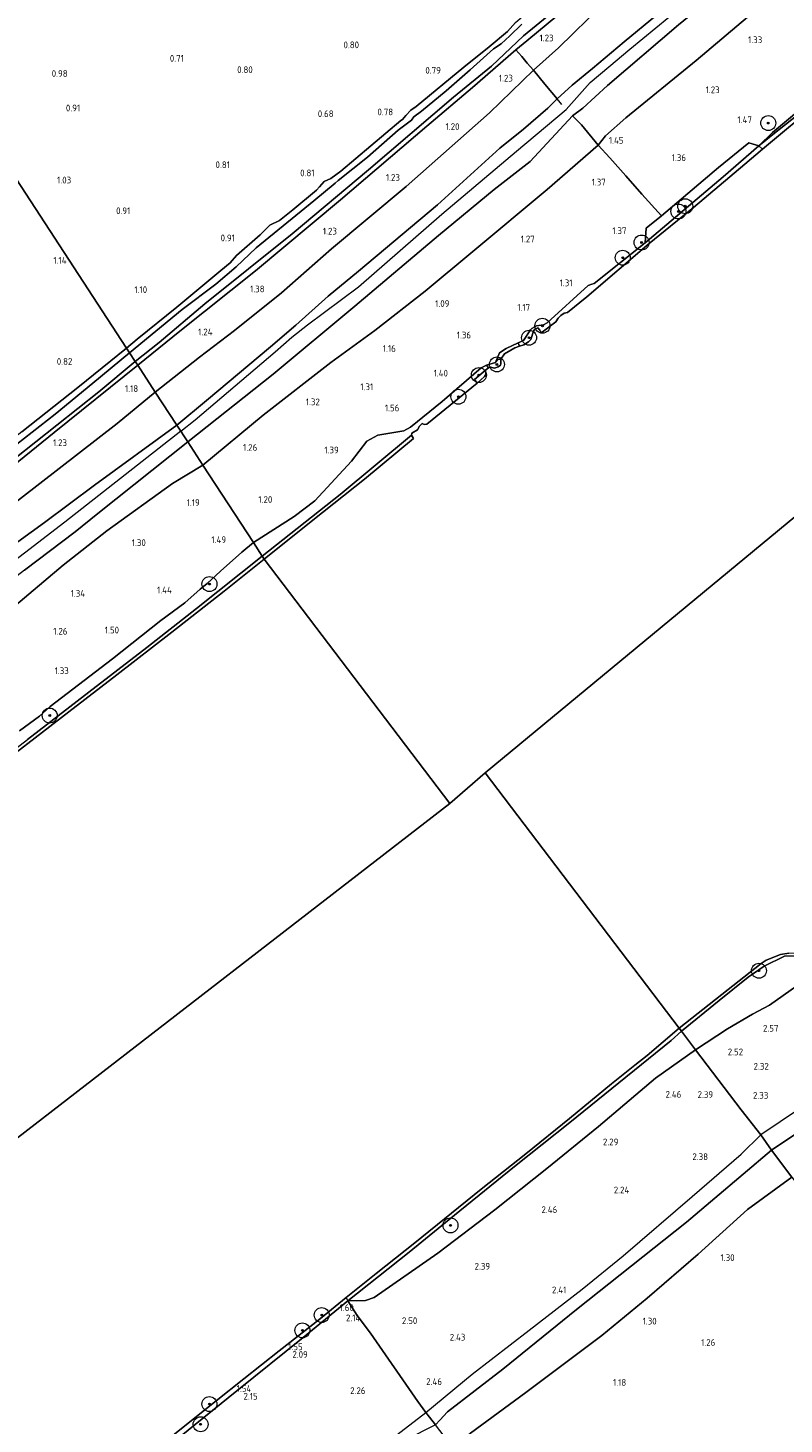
# Model space of a CAD drawing. Extents: x 130905 to 137824, y 412333 to 417928.
# Tile 147 of 256: x 133443 to 133644, y 414439 to 414813. Entities that reach past the tile are written whole.
import ezdxf
from ezdxf.enums import TextEntityAlignment as Align

# ---------------------------------------------------------------- set-up
doc = ezdxf.new("R2010")
doc.units = 0
for name, color, linetype, lineweight in [('B-ME-GR-BOOM-S', 90, 'Continuous', 25), ('B-ME-GR-GRAS-GV', 60, 'Continuous', 13), ('B-ME-GW-OPHOGING_KRUIN-G', 90, 'Continuous', 18), ('B-ME-GW-TALUD_KRUIN-G', 90, 'Continuous', 18), ('B-ME-GW-TALUD_TEEN-G', 90, 'Continuous', 18), ('B-ME-IE-TERREINAFSCHEIDING_DOORGANG-G', 210, 'Continuous', 18), ('B-ME-IE-TERREINAFSCHEIDING_KUNSTMATIG_HEKWERK-G', 20, 'IE-TERREINAFSCHEIDING-KUNSTMATIG', 18), ('B-ME-OB-BEKLEDING_STEEN-GV', 30, 'Continuous', 18), ('B-ME-OB-BEKLEDING_STORTSTEEN-GV', 30, 'Continuous', 18), ('B-ME-OB-OEVERVOORZIENING-G', 7, 'Continuous', 18), ('B-ME-OG-WATER_RIVIER-GV', 130, 'Continuous', 18), ('B-ME-OG-WATER_SLOOT-G', 120, 'Continuous', 18), ('B-ME-OG-WATER_SLOOT-GV', 120, 'Continuous', 18), ('X-XX-AL-HOOGTELABEL-S', 7, 'Continuous', 25)]:
    doc.layers.add(name, color=color, linetype=linetype, lineweight=lineweight)
doc.styles.add('NLCS-ISO-ANNOTATIVE-T18', font='NLCS-ISO.ttf', dxfattribs={"height": 1.8})
doc.linetypes.add('IE-TERREINAFSCHEIDING-KUNSTMATIG', pattern='A,4,[82,NLCS.SHX,S=0.75,R=90,X=0,Y=0],4,-2', length=10)

# ---------------------------------------------------------------- blocks, each defined once
blk = doc.blocks.new('SGR-BOOM_01-SO')
at = {"linetype": 'ByBlock', "lineweight": 18}
h = blk.add_hatch(color=0, dxfattribs=at)
h.dxf.hatch_style = 1
edge = h.paths.add_edge_path()
edge.add_arc((0, 0), 0.25, 0, 360)
at = {"color": 0, "linetype": 'ByBlock', "lineweight": 18}
for radius in [2, 0.25]:
    blk.add_circle((0, 0), radius, dxfattribs=at)
blk = doc.blocks.new('SAL-HOOGTELABEL-SO')
at = {"color": 0, "linetype": 'ByBlock', "lineweight": -2, "style": 'NLCS-ISO-ANNOTATIVE-T18'}
blk.add_attdef('HOOGTE', text='', height=1.8, dxfattribs=at).set_placement((2.79, 0), align=Align.RIGHT)

msp = doc.modelspace()

# ---------------------------------------------------------------- linework, layer by layer
at = {"layer": 'B-ME-GR-GRAS-GV'}
for points in [[(133584.22, 414807.245, 1.182), (133577.573, 414801.25, 1.269), (133575.82, 414803.146, 1.14), (133574.381, 414804.897, 1.107), (133572.791, 414806.713, 1.041), (133575.715, 414809.084, 1.008), (133586.659, 414818.105, 0.988), (133597.022, 414827.041, 1.056), (133617.03, 414843.554, 1.049), (133637.434, 414860.388, 1.016), (133652.176, 414873.668, 0.994), (133671.587, 414889.935, 1.002), (133692.476, 414907.877, 0.975), (133708.1, 414921.09, 0.936), (133723.913, 414934.798, 0.976), (133737.542, 414946.338, 1.039), (133741.032, 414941.383, 1.149), (133722.009, 414924.333, 1.194), (133700.655, 414907.391, 1.202), (133678.075, 414887.647, 1.192), (133651.923, 414866.346, 1.199), (133632.072, 414849.579, 1.251), (133613.908, 414833.883, 1.269), (133596.022, 414818.769, 1.188)], [(133587.854, 414797.279, 1.899), (133583.837, 414793.637, 1.971), (133580.573, 414797.511, 1.531), (133577.573, 414801.25, 1.269), (133584.22, 414807.245, 1.182), (133596.022, 414818.769, 1.188), (133613.908, 414833.883, 1.269), (133632.072, 414849.579, 1.251), (133651.923, 414866.346, 1.199), (133678.075, 414887.647, 1.192), (133700.655, 414907.391, 1.202), (133722.009, 414924.333, 1.194), (133741.032, 414941.383, 1.149), (133747.651, 414931.983, 2.19), (133737.923, 414923.403, 2.157), (133710.505, 414900.917, 2.18), (133692.15, 414885.496, 2.16), (133671.556, 414866.947, 2.151), (133646.374, 414845.726, 2.082), (133630.17, 414831.937, 2.069), (133610.35, 414815.981, 2.121), (133601.736, 414808.825, 1.924), (133593.305, 414801.711, 1.993)], [(133596.792, 414783.723, 1.363), (133594.807, 414781.18, 1.401), (133590.312, 414786.63, 1.826), (133587.977, 414789.094, 1.845), (133590.714, 414791.063, 1.86), (133597.322, 414797.155, 1.977), (133616.298, 414813.408, 2.083), (133638.443, 414831.48, 2.127), (133660.58, 414849.504, 2.188), (133683.835, 414869.229, 2.135), (133707.358, 414887.687, 2.148), (133729.284, 414907.082, 2.247), (133751.888, 414925.966, 2.274), (133759.162, 414915.636, 1.077), (133743.525, 414902.513, 1.064), (133730.118, 414891.698, 1.077), (133717.929, 414881.791, 1.117), (133695.007, 414862.812, 1.207), (133667.681, 414842.058, 1.275), (133642.73, 414822.28, 1.272), (133620.958, 414803.828, 1.26), (133602.164, 414788.483, 1.283)], [(133488.294, 414724.52, 1.294), (133476.527, 414715.185, 1.174), (133471.848, 414722.43, 0.99), (133483.083, 414731.478, 1.065), (133503.269, 414747.645, 1.099), (133526.017, 414766.567, 0.966), (133549.059, 414786.292, 0.99), (133561.208, 414796.648, 1.061), (133572.791, 414806.713, 1.041), (133574.381, 414804.897, 1.107), (133575.82, 414803.146, 1.14), (133577.573, 414801.25, 1.269), (133565.75, 414789.811, 1.366), (133543.563, 414770.2, 1.426), (133523.592, 414753.499, 1.309), (133510.248, 414741.795, 1.454), (133497.661, 414731.668, 1.429)], [(133490.216, 414712.993, 2.122), (133482.276, 414706.371, 2.177), (133476.527, 414715.185, 1.174), (133488.294, 414724.52, 1.294), (133497.661, 414731.668, 1.429), (133510.248, 414741.795, 1.454), (133523.592, 414753.499, 1.309), (133543.563, 414770.2, 1.426), (133565.75, 414789.811, 1.366), (133577.573, 414801.25, 1.269), (133580.573, 414797.511, 1.531), (133583.837, 414793.637, 1.971), (133581.405, 414791.124, 1.957), (133574.841, 414785.529, 2.023), (133568.515, 414780.421, 2.109), (133551.879, 414765.262, 2.217), (133530.794, 414747.54, 2.193), (133522.719, 414740.895, 2.346), (133514.018, 414733.099, 2.362), (133507.303, 414727.292, 2.201)], [(133505.363, 414709.04, 1.423), (133489.213, 414695.685, 1.435), (133485.195, 414701.894, 2.155), (133508.047, 414720.054, 2.218), (133529.797, 414738.234, 2.389), (133552.207, 414757.09, 2.345), (133567.016, 414769.327, 2.132), (133576.638, 414776.847, 2.04), (133587.977, 414789.094, 1.845), (133590.312, 414786.63, 1.826), (133594.807, 414781.18, 1.401), (133581.174, 414769.338, 1.413), (133561.343, 414752.756, 1.268), (133548.568, 414742.231, 1.24), (133535.187, 414731.676, 1.359), (133523.385, 414723.151, 1.423)], [(133513.649, 414681.987, 1.237), (133502.756, 414675.011, 1.341), (133489.213, 414695.685, 1.435), (133505.363, 414709.04, 1.423), (133523.385, 414723.151, 1.423), (133535.187, 414731.676, 1.359), (133548.568, 414742.231, 1.24), (133561.343, 414752.756, 1.268), (133581.174, 414769.338, 1.413), (133594.807, 414781.18, 1.401), (133597.933, 414777.842, 1.425), (133602.219, 414773.058, 1.353), (133606.441, 414768.121, 1.251), (133611.712, 414762.373, 1.475), (133607.626, 414759.017, 1.525), (133607.357, 414755.131, 1.213), (133593.716, 414744.238, 1.138), (133593.077, 414744.092, 1.138), (133592.118, 414743.732, 1.175), (133581.172, 414733.716, 1.25), (133580.177, 414733.196, 1.263), (133578.329, 414732.965, 1.288), (133577.06, 414732.253, 1.325), (133576.694, 414731.844, 1.3), (133574.902, 414729.025, 1.325), (133573.418, 414728.388, 1.325), (133570.251, 414726.869, 1.388), (133568.445, 414725.692, 1.413), (133567.361, 414723.109, 1.375), (133565.009, 414722.402, 1.45), (133563.546, 414721.736, 1.45), (133553.141, 414712.698, 1.375), (133544.695, 414705.851, 1.275), (133542.866, 414704.89, 1.325), (133535.921, 414703.761, 1.259), (133533.018, 414702.073, 1.22), (133528.928, 414696.733, 1.151), (133519.151, 414686.133, 1.205)], [(133628.15, 414772.708, 1.189), (133607.357, 414755.131, 1.213), (133607.626, 414759.017, 1.525), (133611.712, 414762.373, 1.475), (133626.913, 414775.231, 1.463), (133635.038, 414781.805, 1.45), (133637.68, 414781.006, 1.175)], [(133568.175, 414723.995, 1.288), (133567.361, 414723.109, 1.375), (133568.445, 414725.692, 1.413), (133570.251, 414726.869, 1.388), (133573.418, 414728.388, 1.325), (133573.779, 414727.486, 1), (133572.545, 414727.047, 1), (133571.482, 414726.436, 1), (133569.802, 414725.464, 1), (133568.849, 414724.054, 1)], [(133562.457, 414717.597, 1), (133549.032, 414706.669, 1), (133548.325, 414706.547, 1), (133547.836, 414706.845, 1), (133547.046, 414706.085, 1), (133546.597, 414705.152, 1), (133545.053, 414704.248, 1), (133544.914, 414703.724, 1), (133525.859, 414687.86, 0.957), (133505.064, 414671.399, 0.919), (133502.756, 414675.011, 1.341), (133513.649, 414681.987, 1.237), (133519.151, 414686.133, 1.205), (133528.928, 414696.733, 1.151), (133533.018, 414702.073, 1.22), (133535.921, 414703.761, 1.259), (133542.866, 414704.89, 1.325), (133544.695, 414705.851, 1.275), (133553.141, 414712.698, 1.375), (133563.546, 414721.736, 1.45), (133565.009, 414722.402, 1.45), (133565.509, 414721.721, 1), (133564.73, 414721.052, 1), (133561.777, 414718.569, 1.313)], [(133336.474, 414597.48, 2.013), (133326.471, 414595.212, 1.519), (133336.758, 414604.361, 1.503), (133355.494, 414622.287, 1.324), (133382.427, 414642.26, 1.383), (133408.106, 414662.393, 1.373), (133435.332, 414682.791, 1.304), (133466.345, 414706.832, 1.125), (133476.527, 414715.185, 1.174), (133482.276, 414706.371, 2.177), (133460.261, 414690.38, 2.158), (133446.91, 414680.366, 2.181), (133423.531, 414663.428, 2.113), (133402.19, 414648.643, 2.065), (133380.369, 414631.141, 2.112), (133365.664, 414619.693, 2.124), (133349.722, 414608.621, 1.98)], [(133629.331, 414545.068, 2.131), (133620.835, 414539.459, 2.161), (133617.084, 414544.431, 1.213), (133627.104, 414552.653, 1.169), (133634.902, 414558.905, 1.036), (133639.163, 414561.835, 0.996), (133644.601, 414564.458, 1.138), (133647.497, 414564.581, 1.138), (133647.627, 414565.415, 1), (133651.118, 414565.832, 1), (133654.531, 414564.163, 1), (133656.328, 414561.801, 1.359), (133657.584, 414559.891, 1.646), (133652.521, 414559.55, 1.946), (133651.367, 414559.008, 1.934), (133647.855, 414556.562, 1.996), (133640.546, 414551.386, 2.084), (133636.054, 414549.024, 2.146)], [(133532.671, 414472.444, 1.987), (133527.939, 414472.352, 1.312), (133544.34, 414485.385, 1.242), (133556.46, 414495.252, 1.225), (133572.474, 414508.259, 1.217), (133587.225, 414520.008, 1.171), (133600.361, 414530.646, 1.183), (133614.311, 414541.94, 1.238), (133617.084, 414544.431, 1.213), (133620.835, 414539.459, 2.161), (133610.139, 414531.927, 2.161), (133594.891, 414518.988, 2.136), (133581.077, 414507.753, 2.074), (133567.229, 414496.701, 2.186), (133551.948, 414485.151, 2.06), (133535.012, 414473.288, 2.075)], [(133552.546, 414440.464, 2.27), (133551.406, 414439.248, 2.314), (133549.777, 414441.346, 2.546), (133548.804, 414442.565, 2.556), (133546.68, 414445.459, 2.53), (133534.038, 414463.744, 2.383), (133530.457, 414468.511, 2.116), (133527.939, 414472.352, 1.312), (133532.671, 414472.444, 1.987), (133535.012, 414473.288, 2.075), (133551.948, 414485.151, 2.06), (133567.229, 414496.701, 2.186), (133581.077, 414507.753, 2.074), (133594.891, 414518.988, 2.136), (133610.139, 414531.927, 2.161), (133620.835, 414539.459, 2.161), (133633.032, 414523.479, 2.329), (133638.283, 414516.785, 2.574), (133641.071, 414512.634, 2.424), (133618.388, 414493.378, 2.38), (133588.992, 414470.037, 2.319), (133569.325, 414454.137, 2.28), (133554.576, 414442.73, 2.257)], [(133560.716, 414437.047, 1.327), (133556.021, 414432.918, 1.462), (133553.703, 414436.193, 1.906), (133551.406, 414439.248, 2.314), (133552.546, 414440.464, 2.27), (133554.576, 414442.73, 2.257), (133569.325, 414454.137, 2.28), (133588.992, 414470.037, 2.319), (133618.388, 414493.378, 2.38), (133641.071, 414512.634, 2.424), (133646.493, 414505.447, 1.344), (133634.712, 414496.767, 1.416), (133621.55, 414484.875, 1.334), (133607.92, 414473.137, 1.212), (133595.82, 414463.113, 1.204), (133575.453, 414447.935, 1.252)]]:
    msp.add_polyline3d(points, close=True, dxfattribs=at)
for points in [[(133698.131, 414831.814, 1.248), (133667.716, 414806.584, 1.245), (133641.401, 414784.621, 1.245), (133637.68, 414781.006, 1.175), (133635.038, 414781.805, 1.45), (133626.913, 414775.231, 1.463), (133611.712, 414762.373, 1.475), (133606.441, 414768.121, 1.251), (133602.219, 414773.058, 1.353), (133597.933, 414777.842, 1.425), (133594.807, 414781.18, 1.401), (133596.792, 414783.723, 1.363), (133602.164, 414788.483, 1.283), (133620.958, 414803.828, 1.26), (133642.73, 414822.28, 1.272)], [(133405.966, 414823.412, 1.109), (133468.865, 414726.959, 0.78), (133455.845, 414716.493, 0.852), (133440.86, 414704.642, 0.922)], [(133572.697, 414814.035, 0.356), (133570.577, 414811.628, 0.606), (133565.652, 414807.53, 0.731), (133558.93, 414802.04, 0.633), (133546.167, 414791.554, 0.632), (133544.764, 414790.594, 0.533), (133543.45, 414789.141, 0.542), (133542.55, 414788.105, 0.635), (133542.076, 414787.773, 0.649), (133526.07, 414774.251, 0.535), (133523.366, 414772.339, 0.479), (133521.649, 414771.523, 0.391), (133520.36, 414770.065, 0.518), (133519.549, 414769.178, 0.596), (133513.273, 414763.935, 0.635), (133509.677, 414761.099, 0.649), (133507.105, 414759.792, 0.701), (133504.518, 414757.256, 0.722), (133498.181, 414751.735, 0.77), (133496.524, 414749.764, 0.828), (133494.018, 414747.691, 0.888), (133482.24, 414737.883, 0.937), (133471.714, 414729.403, 0.822), (133468.865, 414726.959, 0.78), (133405.966, 414823.412, 1.109)], [(133586.659, 414818.105, 0.988), (133575.715, 414809.084, 1.008), (133572.791, 414806.713, 1.041), (133561.208, 414796.648, 1.061), (133549.059, 414786.292, 0.99), (133526.017, 414766.567, 0.966), (133503.269, 414747.645, 1.099), (133483.083, 414731.478, 1.065), (133471.848, 414722.43, 0.99), (133471.159, 414723.421, -0.248), (133477.558, 414728.443, -0.248), (133489.727, 414738.81, -0.248), (133513.118, 414757.53, -0.248), (133533.485, 414774.623, -0.248), (133556.213, 414794.011, -0.248), (133566.282, 414802.342, -0.248), (133574.851, 414810.444, -0.248), (133582.633, 414816.736, -0.248)], [(133574.41, 414813.532, -0.248), (133571.238, 414810.4, -0.248), (133568.891, 414808.302, -0.248), (133566.832, 414806.943, -0.248), (133560.661, 414801.306, -0.248), (133554.193, 414795.749, -0.248), (133547.635, 414790.319, -0.248), (133545.598, 414788.743, -0.248), (133544.944, 414787.937, -0.248), (133541.432, 414785.206, -0.248), (133533.209, 414778.015, -0.248), (133525.362, 414771.748, -0.248), (133524.535, 414771.056, -0.248), (133518.871, 414766.303, -0.248), (133503.471, 414753.801, -0.248), (133498.102, 414748.725, -0.248), (133492.715, 414744.04, -0.248), (133483.676, 414737.288, -0.248), (133469.646, 414725.743, -0.248), (133468.865, 414726.959, 0.78), (133471.714, 414729.403, 0.822), (133482.24, 414737.883, 0.937), (133494.018, 414747.691, 0.888), (133496.524, 414749.764, 0.828), (133498.181, 414751.735, 0.77), (133504.518, 414757.256, 0.722), (133507.105, 414759.792, 0.701), (133509.677, 414761.099, 0.649), (133513.273, 414763.935, 0.635), (133519.549, 414769.178, 0.596), (133520.36, 414770.065, 0.518), (133521.649, 414771.523, 0.391), (133523.366, 414772.339, 0.479), (133526.07, 414774.251, 0.535), (133542.076, 414787.773, 0.649), (133542.55, 414788.105, 0.635), (133543.45, 414789.141, 0.542), (133544.764, 414790.594, 0.533), (133546.167, 414791.554, 0.632), (133558.93, 414802.04, 0.633), (133565.652, 414807.53, 0.731), (133570.577, 414811.628, 0.606), (133572.697, 414814.035, 0.356)], [(133616.298, 414813.408, 2.083), (133597.322, 414797.155, 1.977), (133590.714, 414791.063, 1.86), (133587.977, 414789.094, 1.845), (133576.638, 414776.847, 2.04), (133567.016, 414769.327, 2.132), (133552.207, 414757.09, 2.345), (133529.797, 414738.234, 2.389), (133508.047, 414720.054, 2.218), (133485.195, 414701.894, 2.155), (133482.276, 414706.371, 2.177), (133490.216, 414712.993, 2.122), (133507.303, 414727.292, 2.201), (133514.018, 414733.099, 2.362), (133522.719, 414740.895, 2.346), (133530.794, 414747.54, 2.193), (133551.879, 414765.262, 2.217), (133568.515, 414780.421, 2.109), (133574.841, 414785.529, 2.023), (133581.405, 414791.124, 1.957), (133583.837, 414793.637, 1.971), (133587.854, 414797.279, 1.899), (133593.305, 414801.711, 1.993), (133601.736, 414808.825, 1.924), (133610.35, 414815.981, 2.121)], [(133440.86, 414704.642, 0.922), (133455.845, 414716.493, 0.852), (133468.865, 414726.959, 0.78), (133469.646, 414725.743, -0.248), (133459.849, 414717.631, -0.248), (133449.793, 414709.366, -0.248), (133435.494, 414698.107, -0.248)], [(133439.041, 414697.443, -0.248), (133461.436, 414715.258, -0.248), (133471.159, 414723.421, -0.248), (133471.848, 414722.43, 0.99), (133449.564, 414704.457, 1.136), (133427.279, 414686.484, 1.281)], [(133427.279, 414686.484, 1.281), (133449.564, 414704.457, 1.136), (133471.848, 414722.43, 0.99), (133476.527, 414715.185, 1.174), (133466.345, 414706.832, 1.125), (133435.332, 414682.791, 1.304)], [(133423.531, 414663.428, 2.113), (133446.91, 414680.366, 2.181), (133460.261, 414690.38, 2.158), (133482.276, 414706.371, 2.177), (133485.195, 414701.894, 2.155), (133461.204, 414682.821, 2.174), (133455.11, 414677.932, 2.165), (133441.566, 414667.636, 2.15)], [(133441.566, 414667.636, 2.15), (133455.11, 414677.932, 2.165), (133461.204, 414682.821, 2.174), (133485.195, 414701.894, 2.155), (133489.213, 414695.685, 1.435), (133481.107, 414690.798, 1.36), (133463.582, 414678.156, 1.398), (133451.921, 414669.01, 1.498), (133437.567, 414656.855, 1.448)], [(133437.567, 414656.855, 1.448), (133451.921, 414669.01, 1.498), (133463.582, 414678.156, 1.398), (133481.107, 414690.798, 1.36), (133489.213, 414695.685, 1.435), (133502.756, 414675.011, 1.341), (133499.615, 414672.431, 1.413), (133493.928, 414667.341, 1.434), (133490.415, 414664.069, 1.423), (133488.537, 414662.558, 1.332), (133484.46, 414658.937, 1.471), (133478.042, 414654.201, 1.471), (133465.075, 414643.919, 1.255), (133448.452, 414631.21, 1.286), (133445.639, 414628.657, 1.329), (133440.306, 414624.69, 1.247)], [(133440.306, 414624.69, 1.247), (133445.639, 414628.657, 1.329), (133448.452, 414631.21, 1.286), (133465.075, 414643.919, 1.255), (133478.042, 414654.201, 1.471), (133484.46, 414658.937, 1.471), (133488.537, 414662.558, 1.332), (133490.415, 414664.069, 1.423), (133493.928, 414667.341, 1.434), (133499.615, 414672.431, 1.413), (133502.756, 414675.011, 1.341), (133505.064, 414671.399, 0.919), (133487.561, 414657.438, 1.004), (133474.273, 414647.018, 0.99), (133458.775, 414635.009, 0.975), (133442.362, 414622.4, 0.98)], [(133655.59, 414522.387, 2.37), (133641.071, 414512.634, 2.424), (133638.283, 414516.785, 2.574), (133633.032, 414523.479, 2.329), (133620.835, 414539.459, 2.161), (133629.331, 414545.068, 2.131), (133636.054, 414549.024, 2.146), (133640.546, 414551.386, 2.084), (133647.855, 414556.562, 1.996)], [(133646.493, 414505.447, 1.344), (133641.071, 414512.634, 2.424), (133655.59, 414522.387, 2.37)], [(133560.716, 414437.047, 1.327), (133575.453, 414447.935, 1.252), (133595.82, 414463.113, 1.204), (133607.92, 414473.137, 1.212), (133621.55, 414484.875, 1.334), (133634.712, 414496.767, 1.416), (133646.493, 414505.447, 1.344), (133670.198, 414474.024, 1.402), (133702.338, 414432.837, 1.29)], [(133438.526, 414400.732, 1.595), (133453.664, 414412.572, 1.625), (133462.81, 414419.898, 1.606), (133482.952, 414435.947, 1.558), (133498.329, 414448.37, 1.467), (133516.063, 414462.628, 1.399), (133527.939, 414472.352, 1.312), (133530.457, 414468.511, 2.116), (133534.038, 414463.744, 2.383), (133546.68, 414445.459, 2.53), (133548.804, 414442.565, 2.556), (133549.777, 414441.346, 2.546), (133551.406, 414439.248, 2.314), (133543.449, 414435.236, 2.338), (133517.614, 414414.832, 2.273), (133490.896, 414395.131, 2.29), (133462.845, 414373.273, 2.32), (133435.206, 414352.034, 2.366)]]:
    msp.add_polyline3d(points, dxfattribs=at)
at = {"layer": 'B-ME-GW-OPHOGING_KRUIN-G'}
for points in [[(133483.323, 414704.766, 2.169), (133487.206, 414707.811, 2.205), (133508.584, 414726.032, 2.184), (133512.97, 414729.911, 2.4), (133517.188, 414733.203, 2.435), (133530.775, 414743.366, 2.316), (133553.042, 414762.763, 2.345), (133572.97, 414779.605, 2.129), (133586.282, 414790.774, 1.865), (133592.704, 414797.916, 2.025), (133597.655, 414802.147, 1.989), (133603.261, 414806.879, 2.027), (133613.661, 414815.456, 2.157), (133632.982, 414830.934, 2.174), (133658.123, 414852.212, 2.214), (133680.979, 414871.103, 2.216), (133706.107, 414892.308, 2.235), (133726.366, 414909.317, 2.309), (133749.646, 414929.15, 2.23)], [(133483.323, 414704.766, 2.169), (133452.393, 414680.493, 2.23), (133430.76, 414663.908, 2.265), (133408.437, 414646.641, 2.167), (133381.672, 414626.483, 2.173), (133355.173, 414606.313, 2.131), (133325.322, 414582.903, 2.073), (133308.042, 414569.749, 2.061), (133282.153, 414551.318, 2.062), (133251.903, 414529.41, 2.082), (133226.353, 414510.889, 2.049), (133198.732, 414491.174, 2.031), (133178.216, 414477.665, 2.117)], [(133729.159, 414489.92, 2.273), (133713.447, 414500.797, 2.359), (133699.315, 414514.198, 2.381), (133686.064, 414524.719, 2.403), (133677.801, 414529.163, 2.364), (133671.074, 414529.913, 2.381), (133664.78, 414529.969, 2.389), (133653.503, 414527.009, 2.37), (133638.283, 414516.785, 2.574)], [(133335.85, 414278.357, 2.551), (133355.888, 414293.629, 2.535), (133371.599, 414305.537, 2.553), (133390.457, 414319.825, 2.559), (133410.651, 414336.207, 2.543), (133424.811, 414347.031, 2.455), (133455.809, 414370.914, 2.48), (133486.807, 414394.798, 2.506), (133517.806, 414418.681, 2.531), (133548.804, 414442.565, 2.556), (133561.127, 414452.81, 2.495), (133576.405, 414464.523, 2.621), (133590.52, 414475.506, 2.588), (133601.454, 414484.39, 2.619), (133619.908, 414500.28, 2.602), (133632.993, 414511.57, 2.617), (133638.283, 414516.785, 2.574)]]:
    msp.add_polyline3d(points, dxfattribs=at)
at = {"layer": 'B-ME-GW-TALUD_KRUIN-G'}
for points in [[(133482.276, 414706.371, 2.177), (133490.216, 414712.993, 2.122), (133507.303, 414727.292, 2.201), (133514.018, 414733.099, 2.362), (133522.719, 414740.895, 2.346), (133530.794, 414747.54, 2.193), (133551.879, 414765.262, 2.217), (133568.515, 414780.421, 2.109), (133574.841, 414785.529, 2.023), (133581.405, 414791.124, 1.957), (133583.837, 414793.637, 1.971), (133587.854, 414797.279, 1.899), (133593.305, 414801.711, 1.993), (133601.736, 414808.825, 1.924), (133610.35, 414815.981, 2.121), (133630.17, 414831.937, 2.069), (133646.374, 414845.726, 2.082), (133671.556, 414866.947, 2.151), (133692.15, 414885.496, 2.16), (133710.505, 414900.917, 2.18), (133737.923, 414923.403, 2.157), (133747.651, 414931.983, 2.19)], [(133751.888, 414925.966, 2.274), (133729.284, 414907.082, 2.247), (133707.358, 414887.687, 2.148), (133683.835, 414869.229, 2.135), (133660.58, 414849.504, 2.188), (133638.443, 414831.48, 2.127), (133616.298, 414813.408, 2.083), (133597.322, 414797.155, 1.977), (133590.714, 414791.063, 1.86), (133587.977, 414789.094, 1.845), (133576.638, 414776.847, 2.04), (133567.016, 414769.327, 2.132), (133552.207, 414757.09, 2.345), (133529.797, 414738.234, 2.389), (133508.047, 414720.054, 2.218), (133485.195, 414701.894, 2.155)], [(133637.68, 414781.006, 1.175), (133641.464, 414784.023, 1.261), (133652.814, 414793.071, 1.263), (133673.66, 414810.468, 1.25), (133701.648, 414833.636, 1.275), (133726.954, 414854.745, 1.275), (133755.445, 414878.806, 1.213), (133774.079, 414894.4, 1.2)], [(133607.357, 414755.131, 1.213), (133628.15, 414772.708, 1.189), (133637.68, 414781.006, 1.175)], [(133607.357, 414755.131, 1.213), (133593.716, 414744.238, 1.138), (133593.077, 414744.092, 1.138), (133592.118, 414743.732, 1.175), (133581.172, 414733.716, 1.25), (133580.177, 414733.196, 1.263), (133578.329, 414732.965, 1.288), (133577.06, 414732.253, 1.325), (133576.694, 414731.844, 1.3), (133574.902, 414729.025, 1.325), (133573.418, 414728.388, 1.325), (133570.251, 414726.869, 1.388), (133568.445, 414725.692, 1.413), (133567.361, 414723.109, 1.375), (133565.009, 414722.402, 1.45), (133563.546, 414721.736, 1.45), (133553.141, 414712.698, 1.375), (133544.695, 414705.851, 1.275), (133542.866, 414704.89, 1.325), (133535.921, 414703.761, 1.259)], [(133482.276, 414706.371, 2.177), (133460.261, 414690.38, 2.158), (133446.91, 414680.366, 2.181), (133423.531, 414663.428, 2.113), (133402.19, 414648.643, 2.065), (133380.369, 414631.141, 2.112), (133365.664, 414619.693, 2.124), (133349.722, 414608.621, 1.98), (133336.474, 414597.48, 2.013)], [(133485.195, 414701.894, 2.155), (133461.204, 414682.821, 2.174), (133455.11, 414677.932, 2.165), (133441.566, 414667.636, 2.15), (133423.923, 414653.977, 2.108), (133410.773, 414643.822, 2.079), (133394.773, 414631.643, 2.126), (133378.383, 414619.156, 2.069), (133369.073, 414611.803, 2.026), (133354.385, 414600.174, 2.037), (133344.625, 414592.856, 2.054), (133334.853, 414585.21, 2.026), (133332.078, 414583.324, 2.001), (133330.948, 414582.535, 1.994)], [(133502.756, 414675.011, 1.341), (133513.649, 414681.987, 1.237), (133519.151, 414686.133, 1.205), (133528.928, 414696.733, 1.151), (133533.018, 414702.073, 1.22), (133535.921, 414703.761, 1.259)], [(133440.306, 414624.69, 1.247), (133445.639, 414628.657, 1.329), (133448.452, 414631.21, 1.286), (133465.075, 414643.919, 1.255), (133478.042, 414654.201, 1.471), (133484.46, 414658.937, 1.471), (133488.537, 414662.558, 1.332), (133490.415, 414664.069, 1.423), (133493.928, 414667.341, 1.434), (133499.615, 414672.431, 1.413), (133502.756, 414675.011, 1.341)], [(133636.054, 414549.024, 2.146), (133640.546, 414551.386, 2.084), (133647.855, 414556.562, 1.996), (133651.367, 414559.008, 1.934), (133652.521, 414559.55, 1.946), (133657.584, 414559.891, 1.646)], [(133636.054, 414549.024, 2.146), (133629.331, 414545.068, 2.131), (133620.835, 414539.459, 2.161)], [(133402.784, 414373.148, 1.383), (133409.766, 414378.438, 1.45), (133422.251, 414388.082, 1.429), (133438.526, 414400.732, 1.595), (133453.664, 414412.572, 1.625), (133462.81, 414419.898, 1.606), (133482.952, 414435.947, 1.558), (133498.329, 414448.37, 1.467), (133516.063, 414462.628, 1.399), (133527.939, 414472.352, 1.312), (133532.671, 414472.444, 1.987), (133535.012, 414473.288, 2.075), (133551.948, 414485.151, 2.06), (133567.229, 414496.701, 2.186), (133581.077, 414507.753, 2.074), (133594.891, 414518.988, 2.136), (133610.139, 414531.927, 2.161), (133620.835, 414539.459, 2.161)], [(133715.396, 414439.678, 1.484), (133723.975, 414450.703, 1.638), (133731.446, 414459.771, 1.83), (133734.222, 414463.928, 1.877), (133735.327, 414467.113, 1.956), (133735.036, 414471.647, 2.072), (133732.655, 414478.785, 2.233), (133730.547, 414481.919, 2.224), (133726.045, 414485.994, 2.273), (133710.285, 414496.905, 2.359), (133696.034, 414510.419, 2.381), (133683.304, 414520.526, 2.403), (133676.285, 414524.301, 2.364), (133670.774, 414524.915, 2.381), (133665.403, 414524.963, 2.389), (133655.59, 414522.387, 2.37), (133641.071, 414512.634, 2.424)], [(133641.071, 414512.634, 2.424), (133618.388, 414493.378, 2.38), (133588.992, 414470.037, 2.319), (133569.325, 414454.137, 2.28), (133554.576, 414442.73, 2.257), (133552.546, 414440.464, 2.27), (133551.406, 414439.248, 2.314), (133543.449, 414435.236, 2.338), (133517.614, 414414.832, 2.273), (133490.896, 414395.131, 2.29), (133462.845, 414373.273, 2.32), (133435.206, 414352.034, 2.366), (133408.309, 414331.275, 2.518), (133389.444, 414316.429, 2.542), (133373.246, 414303.98, 2.537), (133355.902, 414290.671, 2.47), (133337.455, 414276.406, 2.536)]]:
    msp.add_polyline3d(points, dxfattribs=at)
at = {"layer": 'B-ME-GW-TALUD_TEEN-G'}
for points in [[(133741.032, 414941.383, 1.149), (133722.009, 414924.333, 1.194), (133700.655, 414907.391, 1.202), (133678.075, 414887.647, 1.192), (133651.923, 414866.346, 1.199), (133632.072, 414849.579, 1.251), (133613.908, 414833.883, 1.269), (133596.022, 414818.769, 1.188), (133584.22, 414807.245, 1.182), (133577.573, 414801.25, 1.269), (133565.75, 414789.811, 1.366), (133543.563, 414770.2, 1.426), (133523.592, 414753.499, 1.309), (133510.248, 414741.795, 1.454), (133497.661, 414731.668, 1.429), (133488.294, 414724.52, 1.294), (133476.527, 414715.185, 1.174)], [(133759.162, 414915.636, 1.077), (133743.525, 414902.513, 1.064), (133730.118, 414891.698, 1.077), (133717.929, 414881.791, 1.117), (133695.007, 414862.812, 1.207), (133667.681, 414842.058, 1.275), (133642.73, 414822.28, 1.272), (133620.958, 414803.828, 1.26), (133602.164, 414788.483, 1.283), (133596.792, 414783.723, 1.363), (133594.807, 414781.18, 1.401), (133581.174, 414769.338, 1.413), (133561.343, 414752.756, 1.268), (133548.568, 414742.231, 1.24), (133535.187, 414731.676, 1.359)], [(133535.187, 414731.676, 1.359), (133523.385, 414723.151, 1.423), (133505.363, 414709.04, 1.423), (133489.213, 414695.685, 1.435)], [(133326.471, 414595.212, 1.519), (133336.758, 414604.361, 1.503), (133355.494, 414622.287, 1.324), (133382.427, 414642.26, 1.383), (133408.106, 414662.393, 1.373), (133435.332, 414682.791, 1.304), (133466.345, 414706.832, 1.125), (133476.527, 414715.185, 1.174)], [(133489.213, 414695.685, 1.435), (133481.107, 414690.798, 1.36), (133463.582, 414678.156, 1.398), (133451.921, 414669.01, 1.498), (133437.567, 414656.855, 1.448), (133424.222, 414645.71, 1.335)], [(133646.493, 414505.447, 1.344), (133634.712, 414496.767, 1.416), (133621.55, 414484.875, 1.334), (133607.92, 414473.137, 1.212), (133595.82, 414463.113, 1.204), (133575.453, 414447.935, 1.252), (133560.716, 414437.047, 1.327), (133556.021, 414432.918, 1.462), (133543.049, 414424.007, 1.431), (133524.229, 414409.852, 1.441), (133520.827, 414407.407, 1.449), (133494.779, 414388.265, 1.441), (133468.439, 414368.606, 1.519), (133445.072, 414351.083, 1.594), (133421.694, 414332.848, 1.678), (133392.922, 414309.971, 1.615), (133366.13, 414289.815, 1.563), (133341.922, 414270.978, 1.57)]]:
    msp.add_polyline3d(points, dxfattribs=at)
at = {"layer": 'B-ME-IE-TERREINAFSCHEIDING_DOORGANG-G'}
msp.add_polyline3d([(133548.804, 414442.565, 2.556), (133546.68, 414445.459, 2.53)], dxfattribs=at)
at = {"layer": 'B-ME-IE-TERREINAFSCHEIDING_KUNSTMATIG_HEKWERK-G'}
for points in [[(133585.076, 414792.109, 1.972), (133583.837, 414793.637, 1.971), (133580.573, 414797.511, 1.531), (133577.573, 414801.25, 1.269), (133575.82, 414803.146, 1.14), (133574.381, 414804.897, 1.107), (133572.791, 414806.713, 1.041)], [(133587.977, 414789.094, 1.845), (133590.312, 414786.63, 1.826), (133594.807, 414781.18, 1.401), (133597.933, 414777.842, 1.425), (133602.219, 414773.058, 1.353), (133606.441, 414768.121, 1.251)], [(133611.712, 414762.373, 1.475), (133606.441, 414768.121, 1.251)], [(133546.68, 414445.459, 2.53), (133534.038, 414463.744, 2.383), (133530.457, 414468.511, 2.116), (133527.939, 414472.352, 1.312), (133527.518, 414473.327, 1)], [(133617.121, 414335.513, 1.014), (133615.158, 414338.678, 1.033), (133597.293, 414367.489, 1.202), (133581.436, 414393.346, 1.314), (133574.487, 414405.028, 1.301), (133558.392, 414429.595, 1.219), (133556.021, 414432.918, 1.462), (133553.703, 414436.193, 1.906), (133551.406, 414439.248, 2.314), (133549.777, 414441.346, 2.546), (133548.804, 414442.565, 2.556)]]:
    msp.add_polyline3d(points, dxfattribs=at)
at = {"layer": 'B-ME-OB-BEKLEDING_STEEN-GV'}
for points in [[(133641.464, 414784.023, 1.261), (133637.68, 414781.006, 1.175), (133641.401, 414784.621, 1.245), (133667.716, 414806.584, 1.245), (133698.131, 414831.814, 1.248), (133723.789, 414853.29, 1.242), (133752.239, 414877.173, 1.23), (133773.52, 414895.247, 1.239), (133774.079, 414894.4, 1.2), (133755.445, 414878.806, 1.213), (133726.954, 414854.745, 1.275), (133701.648, 414833.636, 1.275), (133673.66, 414810.468, 1.25), (133652.814, 414793.071, 1.263)], [(133654.063, 414793.01, 1), (133638.733, 414780.166, 1), (133637.68, 414781.006, 1.175), (133641.464, 414784.023, 1.261), (133652.814, 414793.071, 1.263), (133673.66, 414810.468, 1.25), (133701.648, 414833.636, 1.275), (133726.954, 414854.745, 1.275), (133755.445, 414878.806, 1.213), (133774.079, 414894.4, 1.2), (133774.484, 414893.862, 1), (133767.77, 414888.135, 1), (133752.823, 414875.324, 1), (133740.214, 414864.737, 1), (133727.446, 414854.014, 1), (133710.197, 414839.537, 1), (133693.495, 414825.848, 1), (133679.381, 414813.995, 1), (133670.773, 414806.784, 1)], [(133518.563, 414681.033, 1), (133505.62, 414670.627, 1), (133505.064, 414671.399, 0.919), (133525.859, 414687.86, 0.957), (133544.914, 414703.724, 1), (133545.48, 414702.866, 1), (133532.398, 414691.993, 1)], [(133369.654, 414565.587, 1), (133351.083, 414551.684, 1), (133350.444, 414552.433, 1.01), (133354.27, 414555.306, 1.075), (133364.396, 414562.869, 0.98), (133384.417, 414578.058, 0.995), (133397.104, 414587.792, 1.023), (133408.376, 414596.309, 1.03), (133424.382, 414608.577, 1.01), (133442.362, 414622.4, 0.98), (133458.775, 414635.009, 0.975), (133474.273, 414647.018, 0.99), (133487.561, 414657.438, 1.004), (133505.064, 414671.399, 0.919), (133505.62, 414670.627, 1), (133494.954, 414662.058, 1), (133480.982, 414651.087, 1), (133466.233, 414639.675, 1), (133453.409, 414629.802, 1), (133430.254, 414611.984, 1), (133403.713, 414591.574, 1), (133390.696, 414581.634, 1)], [(133627.104, 414552.653, 1.169), (133617.084, 414544.431, 1.213), (133616.413, 414545.246, 1), (133627.852, 414554.278, 1), (133638.35, 414562.541, 1), (133639.637, 414563.4, 1), (133643.464, 414564.979, 1), (133645.711, 414565.265, 1), (133647.627, 414565.415, 1), (133647.497, 414564.581, 1.138), (133644.601, 414564.458, 1.138), (133639.163, 414561.835, 0.996), (133634.902, 414558.905, 1.036)], [(133544.34, 414485.385, 1.242), (133527.939, 414472.352, 1.312), (133527.518, 414473.327, 1), (133535.51, 414479.674, 1), (133545.858, 414487.885, 1), (133563.551, 414502.259, 1), (133575.486, 414511.712, 1), (133587.137, 414521.109, 1), (133598.387, 414530.394, 1), (133604.578, 414535.359, 1), (133607.897, 414537.966, 1), (133616.413, 414545.246, 1), (133617.084, 414544.431, 1.213), (133614.311, 414541.94, 1.238), (133600.361, 414530.646, 1.183), (133587.225, 414520.008, 1.171), (133572.474, 414508.259, 1.217), (133556.46, 414495.252, 1.225)]]:
    msp.add_polyline3d(points, close=True, dxfattribs=at)
msp.add_polyline3d([(133440.859, 414404.43, 1), (133454.566, 414414.99, 1), (133460.103, 414419.569, 1), (133471.219, 414428.522, 1), (133479.98, 414435.444, 1), (133492.783, 414445.648, 1), (133500.144, 414451.545, 1), (133509.628, 414459.019, 1), (133520.638, 414467.665, 1), (133527.518, 414473.327, 1), (133527.939, 414472.352, 1.312), (133516.063, 414462.628, 1.399), (133498.329, 414448.37, 1.467), (133482.952, 414435.947, 1.558), (133462.81, 414419.898, 1.606), (133453.664, 414412.572, 1.625), (133438.526, 414400.732, 1.595)], dxfattribs=at)
at = {"layer": 'B-ME-OB-BEKLEDING_STORTSTEEN-GV'}
for points in [[(133583.545, 414733.962, 1), (133579.85, 414731.254, 1), (133579.497, 414731.279, 1), (133579.248, 414731.781, 1), (133578.693, 414732.445, 1), (133577.881, 414732.016, 1), (133577.549, 414731.538, 1), (133576.808, 414729.296, 1), (133576.224, 414728.694, 1), (133574.932, 414727.857, 1), (133573.779, 414727.486, 1), (133573.418, 414728.388, 1.325), (133574.902, 414729.025, 1.325), (133576.694, 414731.844, 1.3), (133577.06, 414732.253, 1.325), (133578.329, 414732.965, 1.288), (133580.177, 414733.196, 1.263), (133581.172, 414733.716, 1.25), (133592.118, 414743.732, 1.175), (133593.077, 414744.092, 1.138), (133593.716, 414744.238, 1.138), (133607.357, 414755.131, 1.213), (133628.15, 414772.708, 1.189), (133637.68, 414781.006, 1.175), (133638.733, 414780.166, 1), (133633.987, 414776.15, 1), (133620.252, 414764.528, 1), (133608.452, 414754.915, 1), (133591.74, 414740.684, 1), (133586.624, 414736.535, 1), (133585.688, 414736.3, 1), (133584.865, 414735.723, 1), (133584.097, 414734.974, 1)], [(133568.109, 414721.983, 1), (133567.127, 414721.611, 1), (133566.057, 414721.878, 1), (133565.509, 414721.721, 1), (133565.009, 414722.402, 1.45), (133567.361, 414723.109, 1.375), (133568.175, 414723.995, 1.288), (133568.849, 414724.054, 1), (133568.774, 414722.766, 1), (133568.75, 414722.413, 1)], [(133564.415, 414719.389, 1), (133562.457, 414717.597, 1), (133561.777, 414718.569, 1.313), (133564.73, 414721.052, 1), (133564.782, 414719.912, 1)]]:
    msp.add_polyline3d(points, close=True, dxfattribs=at)
at = {"layer": 'B-ME-OB-OEVERVOORZIENING-G'}
for points in [[(133505.62, 414670.627, 1), (133518.563, 414681.033, 1), (133532.398, 414691.993, 1), (133545.48, 414702.866, 1), (133544.914, 414703.724, 1), (133545.053, 414704.248, 1), (133546.597, 414705.152, 1), (133547.046, 414706.085, 1), (133547.836, 414706.845, 1), (133548.325, 414706.547, 1), (133549.032, 414706.669, 1), (133562.457, 414717.597, 1), (133564.415, 414719.389, 1), (133564.782, 414719.912, 1), (133564.73, 414721.052, 1), (133565.509, 414721.721, 1), (133566.057, 414721.878, 1), (133567.127, 414721.611, 1), (133568.109, 414721.983, 1), (133568.75, 414722.413, 1), (133568.774, 414722.766, 1), (133568.849, 414724.054, 1), (133569.802, 414725.464, 1), (133571.482, 414726.436, 1), (133572.545, 414727.047, 1), (133573.779, 414727.486, 1), (133574.932, 414727.857, 1), (133576.224, 414728.694, 1), (133576.808, 414729.296, 1), (133577.549, 414731.538, 1), (133577.881, 414732.016, 1), (133578.693, 414732.445, 1), (133579.248, 414731.781, 1), (133579.497, 414731.279, 1), (133579.85, 414731.254, 1), (133583.545, 414733.962, 1), (133584.097, 414734.974, 1), (133584.865, 414735.723, 1), (133585.688, 414736.3, 1), (133586.624, 414736.535, 1), (133591.74, 414740.684, 1), (133608.452, 414754.915, 1), (133620.252, 414764.528, 1), (133633.987, 414776.15, 1), (133638.733, 414780.166, 1), (133654.063, 414793.01, 1)], [(133202.291, 414440.391, 1), (133213.45, 414448.619, 1), (133225.79, 414457.449, 1), (133234.869, 414464.071, 1), (133244.215, 414471.135, 1), (133249.442, 414475.008, 1), (133263.171, 414485.409, 1), (133277.989, 414496.484, 1), (133288.778, 414504.653, 1), (133304.837, 414516.788, 1), (133319.462, 414528.025, 1), (133335.876, 414540.362, 1), (133349.293, 414550.355, 1), (133351.083, 414551.684, 1), (133369.654, 414565.587, 1), (133390.696, 414581.634, 1), (133403.713, 414591.574, 1), (133430.254, 414611.984, 1), (133453.409, 414629.802, 1), (133466.233, 414639.675, 1), (133480.982, 414651.087, 1), (133494.954, 414662.058, 1), (133505.62, 414670.627, 1)], [(133645.711, 414565.265, 1), (133643.464, 414564.979, 1), (133639.637, 414563.4, 1), (133638.35, 414562.541, 1), (133627.852, 414554.278, 1), (133616.413, 414545.246, 1)], [(133616.413, 414545.246, 1), (133607.897, 414537.966, 1), (133604.578, 414535.359, 1), (133598.387, 414530.394, 1), (133587.137, 414521.109, 1), (133575.486, 414511.712, 1), (133563.551, 414502.259, 1), (133545.858, 414487.885, 1), (133535.51, 414479.674, 1), (133527.518, 414473.327, 1), (133520.638, 414467.665, 1), (133509.628, 414459.019, 1), (133500.144, 414451.545, 1), (133492.783, 414445.648, 1), (133479.98, 414435.444, 1), (133471.219, 414428.522, 1), (133464.254, 414424.638, 1), (133461.523, 414422.736, 1), (133456.451, 414417.787, 1), (133447.839, 414411.023, 1), (133444.2, 414408.308, 1), (133438.287, 414403.686, 1)]]:
    msp.add_polyline3d(points, dxfattribs=at)
at = {"layer": 'B-ME-OG-WATER_RIVIER-GV'}
for points in [[(133826.619, 414830.313, 1), (133564.648, 414613.499, 1), (133555.212, 414605.328, 1), (133505.62, 414670.627, 1), (133518.563, 414681.033, 1), (133532.398, 414691.993, 1), (133545.48, 414702.866, 1), (133544.914, 414703.724, 1), (133545.053, 414704.248, 1), (133546.597, 414705.152, 1), (133547.046, 414706.085, 1), (133547.836, 414706.845, 1), (133548.325, 414706.547, 1), (133549.032, 414706.669, 1), (133562.457, 414717.597, 1), (133564.415, 414719.389, 1), (133564.782, 414719.912, 1), (133564.73, 414721.052, 1), (133565.509, 414721.721, 1), (133566.057, 414721.878, 1), (133567.127, 414721.611, 1), (133568.109, 414721.983, 1), (133568.75, 414722.413, 1), (133568.774, 414722.766, 1), (133568.849, 414724.054, 1), (133569.802, 414725.464, 1), (133571.482, 414726.436, 1), (133572.545, 414727.047, 1), (133573.779, 414727.486, 1), (133574.932, 414727.857, 1), (133576.224, 414728.694, 1), (133576.808, 414729.296, 1), (133577.549, 414731.538, 1), (133577.881, 414732.016, 1), (133578.693, 414732.445, 1), (133579.248, 414731.781, 1), (133579.497, 414731.279, 1), (133579.85, 414731.254, 1), (133583.545, 414733.962, 1), (133584.097, 414734.974, 1), (133584.865, 414735.723, 1), (133585.688, 414736.3, 1), (133586.624, 414736.535, 1), (133591.74, 414740.684, 1), (133608.452, 414754.915, 1), (133620.252, 414764.528, 1), (133633.987, 414776.15, 1), (133638.733, 414780.166, 1), (133654.063, 414793.01, 1)], [(133645.711, 414565.265, 1), (133643.464, 414564.979, 1), (133639.637, 414563.4, 1), (133638.35, 414562.541, 1), (133627.852, 414554.278, 1), (133616.413, 414545.246, 1), (133564.648, 414613.499, 1), (133826.619, 414830.313, 1)], [(133430.254, 414611.984, 1), (133453.409, 414629.802, 1), (133466.233, 414639.675, 1), (133480.982, 414651.087, 1), (133494.954, 414662.058, 1), (133505.62, 414670.627, 1), (133555.212, 414605.328, 1), (133258.215, 414375.569, 1)], [(133258.215, 414375.569, 1), (133555.212, 414605.328, 1), (133564.648, 414613.499, 1), (133616.413, 414545.246, 1), (133607.897, 414537.966, 1), (133604.578, 414535.359, 1), (133598.387, 414530.394, 1), (133587.137, 414521.109, 1), (133575.486, 414511.712, 1), (133563.551, 414502.259, 1), (133545.858, 414487.885, 1), (133535.51, 414479.674, 1), (133527.518, 414473.327, 1), (133520.638, 414467.665, 1), (133509.628, 414459.019, 1), (133500.144, 414451.545, 1), (133492.783, 414445.648, 1), (133479.98, 414435.444, 1)]]:
    msp.add_polyline3d(points, dxfattribs=at)
at = {"layer": 'B-ME-OG-WATER_SLOOT-G'}
for points in [[(133737.542, 414946.338, 1.039), (133723.913, 414934.798, 0.976), (133708.1, 414921.09, 0.936), (133692.476, 414907.877, 0.975), (133671.587, 414889.935, 1.002), (133652.176, 414873.668, 0.994), (133637.434, 414860.388, 1.016), (133617.03, 414843.554, 1.049), (133597.022, 414827.041, 1.056), (133586.659, 414818.105, 0.988), (133575.715, 414809.084, 1.008), (133572.791, 414806.713, 1.041), (133561.208, 414796.648, 1.061), (133549.059, 414786.292, 0.99), (133526.017, 414766.567, 0.966), (133503.269, 414747.645, 1.099), (133483.083, 414731.478, 1.065), (133471.848, 414722.43, 0.99)], [(133565.652, 414807.53, 0.731), (133570.577, 414811.628, 0.606), (133572.697, 414814.035, 0.356), (133573.331, 414814.538, 0.356), (133574.572, 414815.563, 0.662), (133578.074, 414818.155, 0.705), (133584.136, 414823.29, 0.718), (133587.683, 414826.078, 0.38), (133589.633, 414827.898, 0.305), (133590.909, 414828.712, 0.655), (133592.543, 414829.897, 0.718), (133596.828, 414833.325, 0.743), (133603.741, 414839.041, 0.418), (133606.908, 414841.562, 0.155), (133608.477, 414842.942, 0.568)], [(133565.652, 414807.53, 0.731), (133558.93, 414802.04, 0.633), (133546.167, 414791.554, 0.632), (133544.764, 414790.594, 0.533), (133543.45, 414789.141, 0.542), (133542.55, 414788.105, 0.635), (133542.076, 414787.773, 0.649), (133526.07, 414774.251, 0.535), (133523.366, 414772.339, 0.479), (133521.649, 414771.523, 0.391), (133520.36, 414770.065, 0.518), (133519.549, 414769.178, 0.596), (133513.273, 414763.935, 0.635), (133509.677, 414761.099, 0.649), (133507.105, 414759.792, 0.701), (133504.518, 414757.256, 0.722), (133498.181, 414751.735, 0.77), (133496.524, 414749.764, 0.828), (133494.018, 414747.691, 0.888), (133482.24, 414737.883, 0.937), (133471.714, 414729.403, 0.822), (133468.865, 414726.959, 0.78)], [(133468.865, 414726.959, 0.78), (133455.845, 414716.493, 0.852), (133440.86, 414704.642, 0.922), (133430.99, 414696.951, 0.856), (133423.256, 414690.988, 1.081), (133420.478, 414688.886, 1.096)], [(133427.279, 414686.484, 1.281), (133449.564, 414704.457, 1.136), (133471.848, 414722.43, 0.99)]]:
    msp.add_polyline3d(points, dxfattribs=at)
at = {"layer": 'B-ME-OG-WATER_SLOOT-GV'}
for points in [[(133582.633, 414816.736, -0.248), (133574.851, 414810.444, -0.248), (133566.282, 414802.342, -0.248), (133556.213, 414794.011, -0.248), (133533.485, 414774.623, -0.248), (133513.118, 414757.53, -0.248), (133489.727, 414738.81, -0.248), (133477.558, 414728.443, -0.248), (133471.159, 414723.421, -0.248), (133469.646, 414725.743, -0.248), (133483.676, 414737.288, -0.248), (133492.715, 414744.04, -0.248), (133498.102, 414748.725, -0.248), (133503.471, 414753.801, -0.248), (133518.871, 414766.303, -0.248), (133524.535, 414771.056, -0.248), (133525.362, 414771.748, -0.248), (133533.209, 414778.015, -0.248), (133541.432, 414785.206, -0.248), (133544.944, 414787.937, -0.248), (133545.598, 414788.743, -0.248), (133547.635, 414790.319, -0.248), (133554.193, 414795.749, -0.248), (133560.661, 414801.306, -0.248), (133566.832, 414806.943, -0.248), (133568.891, 414808.302, -0.248), (133571.238, 414810.4, -0.248), (133574.41, 414813.532, -0.248)], [(133435.494, 414698.107, -0.248), (133449.793, 414709.366, -0.248), (133459.849, 414717.631, -0.248), (133469.646, 414725.743, -0.248), (133471.159, 414723.421, -0.248), (133461.436, 414715.258, -0.248), (133439.041, 414697.443, -0.248)]]:
    msp.add_polyline3d(points, dxfattribs=at)

# ---------------------------------------------------------------- block references
at = {"layer": 'B-ME-GR-BOOM-S'}
for p in [(133640.237, 414787.122, 1.259), (133616.221, 414763.492, 1.388), (133618.063, 414764.886, 1.388), (133606.411, 414755.203, 1.412), (133601.364, 414751.145, 1.362), (133579.929, 414732.959, 1.159), (133576.357, 414729.772, 1.222), (133567.773, 414722.629, 1.259), (133562.948, 414719.79, 1.284), (133557.483, 414713.99, 1.209), (133491, 414663.932, 1.344), (133448.323, 414628.793, 1.125), (133637.743, 414560.608, 1.059), (133555.371, 414492.563, 1.347), (133520.977, 414468.597, 1), (133515.819, 414464.497, 0.937), (133490.974, 414444.82, 1), (133488.629, 414439.403, 1.576)]:
    msp.add_blockref('SGR-BOOM_01-SO', p, dxfattribs=at)
at = {"layer": 'X-XX-AL-HOOGTELABEL-S'}
for p, values in [((133580.105, 414808.961, 1.225), {'HOOGTE': '1.23'}), ((133635.827, 414808.471, 1.333), {'HOOGTE': '1.33'}), ((133528.155, 414807.119, 0.804), {'HOOGTE': '0.80'}), ((133481.363, 414803.53, 0.706), {'HOOGTE': '0.71'}), ((133499.761, 414800.474, 0.798), {'HOOGTE': '0.80'}), ((133550.011, 414800.323, 0.793), {'HOOGTE': '0.79'}), ((133450.323, 414799.467, 0.981), {'HOOGTE': '0.98'}), ((133569.235, 414798.214, 1.225), {'HOOGTE': '1.23'}), ((133624.465, 414795.106, 1.226), {'HOOGTE': '1.23'}), ((133453.668, 414790.241, 0.906), {'HOOGTE': '0.91'}), ((133537.256, 414789.208, 0.775), {'HOOGTE': '0.78'}), ((133521.36, 414788.705, 0.681), {'HOOGTE': '0.68'}), ((133633.075, 414787.111, 1.47), {'HOOGTE': '1.47'}), ((133554.979, 414785.283, 1.2), {'HOOGTE': '1.20'}), ((133598.784, 414781.59, 1.45), {'HOOGTE': '1.45'}), ((133493.66, 414775.075, 0.806), {'HOOGTE': '0.81'}), ((133615.471, 414776.994, 1.358), {'HOOGTE': '1.36'}), ((133451.271, 414770.977, 1.029), {'HOOGTE': '1.03'}), ((133516.267, 414772.9, 0.812), {'HOOGTE': '0.81'}), ((133539.067, 414771.675, 1.225), {'HOOGTE': '1.23'}), ((133594.039, 414770.439, 1.374), {'HOOGTE': '1.37'}), ((133467.074, 414762.773, 0.906), {'HOOGTE': '0.91'}), ((133494.987, 414755.529, 0.91), {'HOOGTE': '0.91'}), ((133522.239, 414757.33, 1.225), {'HOOGTE': '1.23'}), ((133599.577, 414757.449, 1.374), {'HOOGTE': '1.37'}), ((133575.075, 414755.237, 1.274), {'HOOGTE': '1.27'}), ((133450.031, 414749.526, 1.143), {'HOOGTE': '1.14'}), ((133471.563, 414741.707, 1.1), {'HOOGTE': '1.10'}), ((133502.932, 414741.902, 1.375), {'HOOGTE': '1.38'}), ((133585.153, 414743.517, 1.313), {'HOOGTE': '1.31'}), ((133552.294, 414737.978, 1.087), {'HOOGTE': '1.09'}), ((133573.839, 414736.966, 1.174), {'HOOGTE': '1.17'}), ((133489.025, 414730.394, 1.238), {'HOOGTE': '1.24'}), ((133558.067, 414729.563, 1.363), {'HOOGTE': '1.36'}), ((133537.974, 414725.982, 1.162), {'HOOGTE': '1.16'}), ((133451.584, 414722.512, 0.818), {'HOOGTE': '0.82'}), ((133551.899, 414719.384, 1.4), {'HOOGTE': '1.40'}), ((133469.172, 414715.265, 1.175), {'HOOGTE': '1.18'}), ((133531.939, 414715.741, 1.313), {'HOOGTE': '1.31'}), ((133517.692, 414711.722, 1.324), {'HOOGTE': '1.32'}), ((133538.915, 414710.095, 1.562), {'HOOGTE': '1.56'}), ((133450.156, 414700.793, 1.234), {'HOOGTE': '1.23'}), ((133500.969, 414699.534, 1.264), {'HOOGTE': '1.26'}), ((133522.74, 414698.86, 1.387), {'HOOGTE': '1.39'}), ((133485.62, 414684.802, 1.188), {'HOOGTE': '1.19'}), ((133504.994, 414685.625, 1.2), {'HOOGTE': '1.20'}), ((133471.204, 414674.095, 1.3), {'HOOGTE': '1.30'}), ((133492.654, 414674.884, 1.488), {'HOOGTE': '1.49'}), ((133454.984, 414660.534, 1.338), {'HOOGTE': '1.34'}), ((133478.157, 414661.406, 1.438), {'HOOGTE': '1.44'}), ((133450.281, 414650.416, 1.264), {'HOOGTE': '1.26'}), ((133464.05, 414650.741, 1.5), {'HOOGTE': '1.50'}), ((133450.635, 414639.871, 1.325), {'HOOGTE': '1.33'}), ((133640.167, 414544.336, 2.571), {'HOOGTE': '2.57'}), ((133630.72, 414538.018, 2.521), {'HOOGTE': '2.52'}), ((133637.577, 414534.155, 2.321), {'HOOGTE': '2.32'}), ((133614.225, 414526.681, 2.458), {'HOOGTE': '2.46'}), ((133622.725, 414526.616, 2.389), {'HOOGTE': '2.39'}), ((133637.461, 414526.391, 2.334), {'HOOGTE': '2.33'}), ((133597.413, 414513.965, 2.289), {'HOOGTE': '2.29'}), ((133621.353, 414510.013, 2.384), {'HOOGTE': '2.38'}), ((133600.325, 414501.105, 2.238), {'HOOGTE': '2.24'}), ((133581.084, 414495.857, 2.458), {'HOOGTE': '2.46'}), ((133563.163, 414480.735, 2.393), {'HOOGTE': '2.39'}), ((133628.456, 414483.037, 1.296), {'HOOGTE': '1.30'}), ((133583.513, 414474.422, 2.414), {'HOOGTE': '2.41'}), ((133526.759, 414469.693, 1.602), {'HOOGTE': '1.60'}), ((133528.49, 414466.937, 2.139), {'HOOGTE': '2.14'}), ((133543.707, 414466.181, 2.496), {'HOOGTE': '2.50'}), ((133607.637, 414466.065, 1.296), {'HOOGTE': '1.30'}), ((133556.547, 414461.779, 2.426), {'HOOGTE': '2.43'}), ((133513.085, 414459.211, 1.552), {'HOOGTE': '1.55'}), ((133514.467, 414457.164, 2.089), {'HOOGTE': '2.09'}), ((133623.305, 414460.361, 1.264), {'HOOGTE': '1.26'}), ((133550.313, 414449.92, 2.464), {'HOOGTE': '2.46'}), ((133599.509, 414449.682, 1.179), {'HOOGTE': '1.18'}), ((133499.398, 414448.068, 1.539), {'HOOGTE': '1.54'}), ((133501.098, 414446.007, 2.152), {'HOOGTE': '2.15'}), ((133529.882, 414447.492, 2.264), {'HOOGTE': '2.26'})]:
    msp.add_blockref('SAL-HOOGTELABEL-SO', p, dxfattribs=at).add_auto_attribs(values)

doc.saveas('drawing.dxf')
